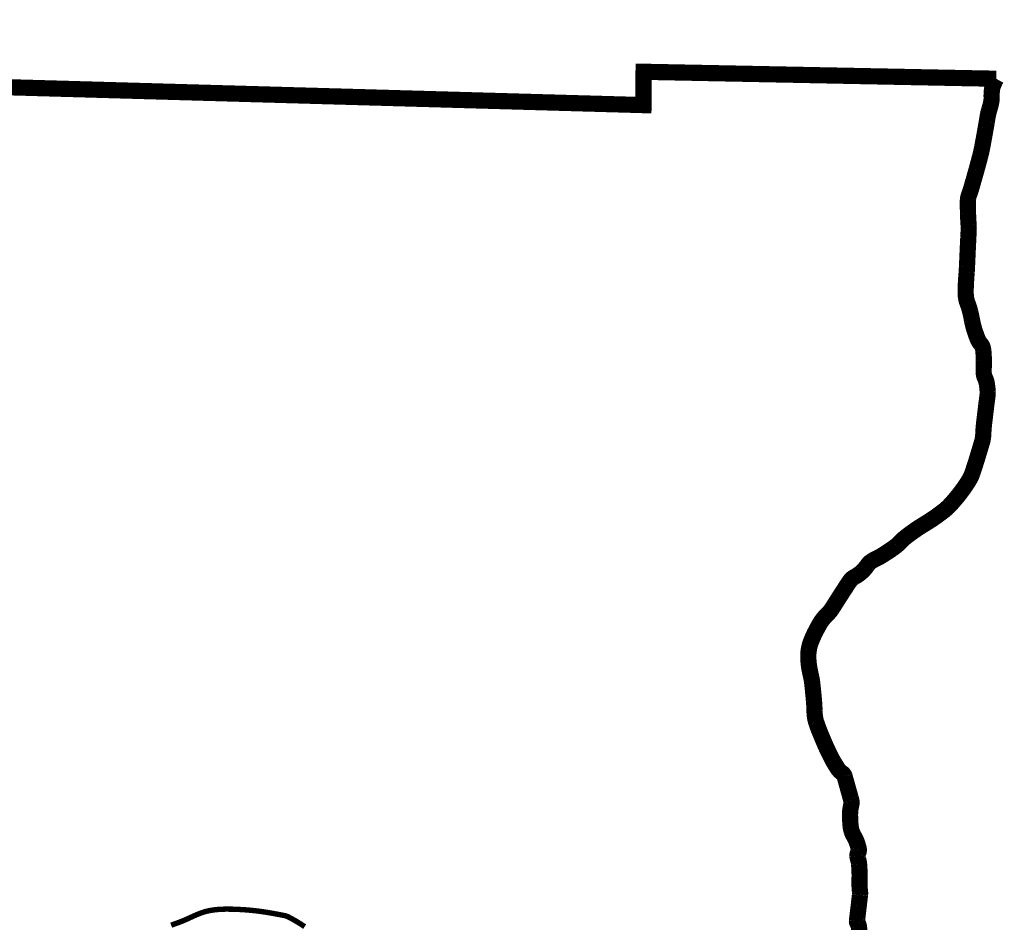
# Model space of a CAD drawing. Extents: x 0 to 8.5, y 0 to 11.
# Tile 164 of 166: x 7.349 to 7.769, y 1.979 to 2.364. Entities that reach past the tile are written whole.
import ezdxf

# ---------------------------------------------------------------- set-up
doc = ezdxf.new("R2010")
doc.units = 0
doc.header["$MEASUREMENT"] = 0
doc.layers.add('BELMONT-BORDER', color=5, linetype='CONTINUOUS')
doc.layers.add('FACE', color=160, linetype='CONTINUOUS')

msp = doc.modelspace()

# ---------------------------------------------------------------- linework, layer by layer
at = {"layer": 'BELMONT-BORDER', "color": 5, "const_width": 0.00691}
msp.add_lwpolyline([(6.52353, 1.4229), (6.53233, 2.35832), (6.79967, 2.36088), (6.79979, 2.35086), (7.61504, 2.32794), (7.61511, 2.34215), (7.7655, 2.33918)], dxfattribs=at)
msp.add_lwpolyline([(7.70698, 1.97542, 0.042798), (7.70701, 1.97737, 0.147885), (7.70645, 1.97886, -0.194316), (7.70611, 1.98004, -0.002644), (7.70639, 1.98235, 0.001533), (7.70686, 1.98633, 0.000167), (7.70739, 1.99086, 0.002446), (7.70743, 1.99117, 0.058399), (7.70741, 1.99255, -0.028804), (7.70722, 1.99533, -0.008123), (7.70723, 1.99786, 0.009336), (7.70724, 2.0004, 0.009851), (7.70719, 2.00171, 0.005039), (7.70702, 2.00429, 0.063836), (7.70668, 2.00599, -0.062086), (7.70631, 2.00773, -0.155581), (7.70663, 2.00909, 0.162501), (7.70691, 2.0104, 0.039146), (7.70671, 2.01145, 0.019266), (7.70607, 2.01352, 0.051338), (7.70479, 2.0162, -0.063951), (7.70382, 2.01837, -0.050097), (7.70339, 2.02062, -0.023551), (7.70317, 2.02548, -0.064423), (7.7037, 2.02951, 0.133949), (7.70369, 2.03149, 0.000137), (7.70345, 2.03237, 0.000035), (7.70249, 2.0358, 0.000059), (7.7011, 2.04076, 0.000313), (7.70084, 2.04169, 0.1759), (7.69987, 2.04303, -0.099608), (7.69786, 2.04509, -0.007684), (7.69619, 2.04777, -0.016767), (7.69548, 2.04904, -0.005872), (7.69418, 2.05164, -0.006046), (7.69297, 2.0542, -0.006159), (7.69216, 2.05604, -0.002978), (7.69055, 2.05987, -0.018533), (7.68871, 2.06481, -0.044957), (7.68822, 2.06694, -0.029655), (7.68801, 2.06968, 0.017705), (7.68775, 2.07427, 0.002412), (7.6873, 2.07899, 0.004295), (7.68701, 2.08165, 0.030338), (7.68654, 2.08427, -0.01961), (7.68573, 2.0883, -0.034839), (7.68536, 2.09241, -0.044435), (7.68557, 2.09563, -0.052647), (7.6865, 2.09909, -0.032742), (7.68891, 2.10431, -0.006896), (7.6904, 2.10696, -0.018536), (7.69101, 2.10792, -0.055063), (7.69333, 2.11062, 0.060634), (7.69542, 2.1131, 0.004094), (7.69679, 2.11525, -0.002517), (7.69901, 2.11874, -0.002667), (7.70205, 2.12342, -0.007271), (7.7032, 2.12511, -0.122024), (7.7049, 2.12659, 0.067961), (7.70819, 2.12889, 0.058401), (7.71058, 2.13167, -0.093443), (7.71219, 2.13331, -0.044105), (7.71419, 2.13444, 0.03269), (7.71691, 2.13591, 0.008987), (7.72105, 2.13862, 0.020323), (7.7228, 2.13992, 0.038931), (7.7246, 2.14161, -0.039161), (7.72639, 2.1433, -0.012183), (7.72925, 2.14548, -0.011703), (7.73234, 2.14762, -0.009097), (7.73483, 2.14919, 0.007942), (7.73769, 2.15099, 0.011581), (7.74, 2.15257, 0.008333), (7.74313, 2.1549, 0.040823), (7.74574, 2.15728, 0.022202), (7.74995, 2.16221, 0.028135), (7.75387, 2.16787, 0.055127), (7.75537, 2.17105, 0.005018), (7.75638, 2.17411, 0.003509), (7.75775, 2.17851, 0.002576), (7.75954, 2.18451, 0.021431), (7.75972, 2.18524, 0.042111), (7.76, 2.18762, -0.02204), (7.76034, 2.19216, -0.000345), (7.76087, 2.19656, -0.000454), (7.76127, 2.1999, -0.003055), (7.76155, 2.20207, 0.003074), (7.76183, 2.20424, 0.046227), (7.76188, 2.20575, 0.021537), (7.76153, 2.20899, 0.074331), (7.76076, 2.21152, -0.091163), (7.7602, 2.21361, -0.038585), (7.76019, 2.21569, 0.024519), (7.76026, 2.21895, 0.01373), (7.76005, 2.22289, 0.038329), (7.75983, 2.22429, 0.119853), (7.75891, 2.22608, -0.086595), (7.75749, 2.22846, -0.010577), (7.75635, 2.23164, -0.018129), (7.75579, 2.23353, -0.016431), (7.75517, 2.23633, 0.013009), (7.75442, 2.23987, 0.035361), (7.75329, 2.2434, -0.055809), (7.75267, 2.24567, -0.036436), (7.7525, 2.24783, -0.017567), (7.75261, 2.25232, -0.003901), (7.75291, 2.25664, 0.007515), (7.75304, 2.25888, 0.000808), (7.75324, 2.26334, -0.000521), (7.75344, 2.26779, -0.001751), (7.75361, 2.2713, 0.003697), (7.75378, 2.27481, 0.029137), (7.75375, 2.27671, -0.011245), (7.75349, 2.28164, -0.010117), (7.75344, 2.28734, -0.053041), (7.75357, 2.28843, -0.035791), (7.75403, 2.28996, 0.021189), (7.75489, 2.29254, 0.000995), (7.75631, 2.29748, 0.001659), (7.75714, 2.30045, 0.003277), (7.75867, 2.30609, 0.009095), (7.75916, 2.30813, 0.009058), (7.75959, 2.31023, 0.002443), (7.76101, 2.31803, 0.002868), (7.76148, 2.32074, -0.002647), (7.76194, 2.32346, -0.033092), (7.76258, 2.32609, 0.027125), (7.76341, 2.32929, 0.05683), (7.76355, 2.33097, -0.030831), (7.76365, 2.33408, -0.063579), (7.76411, 2.33612, -0.039453), (7.7655, 2.33918)], format="xyb", dxfattribs=at)
at = {"layer": 'FACE', "color": 5, "const_width": 0.0023}
msp.add_lwpolyline([(7.4136, 1.97818), (7.41509, 1.97872), (7.41654, 1.97924), (7.41796, 1.97977), (7.41933, 1.98034), (7.42067, 1.98093), (7.42199, 1.98154), (7.42331, 1.98214), (7.42463, 1.98272), (7.42598, 1.98325), (7.42736, 1.98374), (7.42879, 1.98414), (7.43027, 1.98446), (7.4318, 1.9847), (7.43336, 1.98487), (7.43495, 1.98497), (7.43654, 1.98503), (7.43813, 1.98503), (7.4397, 1.98501), (7.44123, 1.98496), (7.44273, 1.98489), (7.44418, 1.98481), (7.4456, 1.98471), (7.44699, 1.98459), (7.44836, 1.98446), (7.4497, 1.98432), (7.45104, 1.98415), (7.45236, 1.98397), (7.45368, 1.98378), (7.45498, 1.98357), (7.45623, 1.98335), (7.45742, 1.98314), (7.45853, 1.98294), (7.45953, 1.98275), (7.46041, 1.98258), (7.46115, 1.98243), (7.46173, 1.98232), (7.46219, 1.98222), (7.46257, 1.98212), (7.4629, 1.98202), (7.46323, 1.98188), (7.46361, 1.9817), (7.46406, 1.98146), (7.46464, 1.98115), (7.46538, 1.98075), (7.46631, 1.98023), (7.46746, 1.97955), (7.46887, 1.97867), (7.47055, 1.97757)], dxfattribs=at)

doc.saveas('drawing.dxf')
